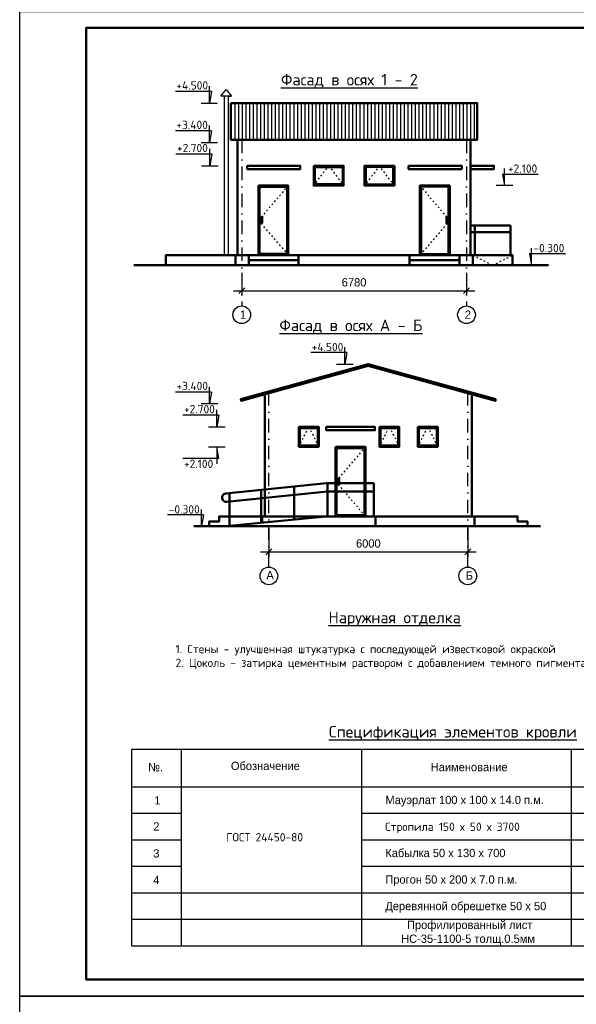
# Model space of a CAD drawing. Header units: millimetres. Extents: x 276090 to 4504742, y 101177 to 478412.
# Tile 2 of 43: x 286610 to 303399, y 130627 to 160327. Entities that reach past the tile are written whole.
import ezdxf

# ---------------------------------------------------------------- set-up
doc = ezdxf.new("R2010")
doc.units = ezdxf.units.MM
doc.header["$LTSCALE"] = 8
doc.linetypes.add('ACAD_ISO03W100', pattern=[30, 12, -18])
doc.linetypes.add('DASHDOT2', pattern=[12.7, 6.35, -3.175, 0, -3.175])
doc.layers.add('стен', color=7, linetype='Continuous')
doc.styles.add('V@ler@Live', font='isocpeui.ttf', dxfattribs={"height": 250})
doc.dimstyles.new('ISO-25', dxfattribs={"dimtxt": 250, "dimasz": 250, "dimexe": 150, "dimexo": 300, "dimgap": 125, "dimtad": 1, "dimtxsty": 'Standard', "dimblk": 'OBLIQUE', "dimcen": 2.5, "dimdle": 250, "dimadec": 0, "dimazin": 0, "dimtfac": 1, "dimtmove": 0, "dimatfit": 3, "dimldrblk": 'OBLIQUE', "dimfxl": 1, "dimarcsym": 0})

# ---------------------------------------------------------------- blocks, each defined once
blk = doc.blocks.new('_Oblique')
at = {"color": 0, "linetype": 'ByBlock', "lineweight": -2}
blk.add_line((-0.5, -0.5), (0.5, 0.5), dxfattribs=at)
blk = doc.blocks.new('*D232')
at = {"color": 0, "linetype": 'ByBlock', "lineweight": -2, "ltscale": 8, "transparency": 16777216}
for p, q in [((293307, 152692), (293307, 152003)), ((300087, 152692), (300087, 152003)), ((293057, 152153), (300337, 152153))]:
    blk.add_line(p, q, dxfattribs=at)
at = {"layer": 'Defpoints', "color": 0, "linetype": 'ByBlock', "lineweight": -2, "ltscale": 8, "transparency": 16777216}
for p in [(293307, 152842), (300087, 152842), (300087, 152153)]:
    blk.add_point(p, dxfattribs=at)
at = {"color": 0, "linetype": 'ByBlock', "lineweight": -2, "ltscale": 8, "transparency": 16777216, "xscale": 180, "yscale": 180, "zscale": 180, "rotation": 180}
blk.add_blockref('_Oblique', (293307, 152153), dxfattribs=at)
at = {"color": 0, "linetype": 'ByBlock', "lineweight": -2, "ltscale": 8, "transparency": 16777216, "xscale": 180, "yscale": 180, "zscale": 180}
blk.add_blockref('_Oblique', (300087, 152153), dxfattribs=at)
at = {"color": 0, "linetype": 'ByBlock', "lineweight": -2, "ltscale": 8, "transparency": 16777216, "insert": (296697, 152403), "char_height": 250, "attachment_point": 5}
blk.add_mtext('6780', dxfattribs=at)
blk = doc.blocks.new('*D238')
at = {"color": 0, "linetype": 'ByBlock', "lineweight": -2, "ltscale": 8, "transparency": 16777216}
for p, q in [((294126, 144989), (294126, 144126)), ((300126, 144989), (300126, 144126)), ((293876, 144276), (300376, 144276))]:
    blk.add_line(p, q, dxfattribs=at)
at = {"layer": 'Defpoints', "color": 0, "linetype": 'ByBlock', "lineweight": -2, "ltscale": 8, "transparency": 16777216}
for p in [(294126, 145139), (300126, 145139), (300126, 144276)]:
    blk.add_point(p, dxfattribs=at)
at = {"color": 0, "linetype": 'ByBlock', "lineweight": -2, "ltscale": 8, "transparency": 16777216, "xscale": 180, "yscale": 180, "zscale": 180, "rotation": 180}
blk.add_blockref('_Oblique', (294126, 144276), dxfattribs=at)
at = {"color": 0, "linetype": 'ByBlock', "lineweight": -2, "ltscale": 8, "transparency": 16777216, "xscale": 180, "yscale": 180, "zscale": 180}
blk.add_blockref('_Oblique', (300126, 144276), dxfattribs=at)
at = {"color": 0, "linetype": 'ByBlock', "lineweight": -2, "ltscale": 8, "transparency": 16777216, "insert": (297126, 144526), "char_height": 250, "attachment_point": 5}
blk.add_mtext('6000', dxfattribs=at)

msp = doc.modelspace()

# ---------------------------------------------------------------- hatches: boundary and pattern name
at = {"layer": 'стен', "linetype": 'ByBlock', "lineweight": -2, "ltscale": 8}
h = msp.add_hatch(dxfattribs=at)
h.set_pattern_fill('ANSI31', color=86, scale=35, angle=45)
h.set_pattern_definition([(90, (-57493.24, 17064.12), (-111.125, 0), [])])
h.paths.add_polyline_path([(292981.851, 157812.491), (300411.851, 157812.491), (300411.851, 156707.366), (292981.851, 156707.366)])

# ---------------------------------------------------------------- linework, layer by layer
at = {"ltscale": 8}
for p, q in [((292330.854, 157812.491), (292330.854, 158324.873)), ((292392.8, 158162.491), (291308.59, 158162.491)), ((292392.8, 158162.491), (292330.854, 157812.491)), ((292080.854, 157812.491), (292580.854, 157812.491)), ((292330.854, 156621.908), (292330.854, 157134.29)), ((292392.8, 156971.908), (291308.59, 156971.908)), ((292392.8, 156971.908), (292330.854, 156621.908)), ((292080.854, 156621.908), (292580.854, 156621.908)), ((292405.41, 156271.908), (291321.199, 156271.908)), ((292343.464, 155921.908), (292343.464, 156434.29)), ((292405.41, 156271.908), (292343.464, 155921.908)), ((292093.464, 155921.908), (292593.464, 155921.908)), ((301168.953, 155671.908), (302253.163, 155671.908)), ((301168.953, 155671.908), (301230.898, 155321.908)), ((301230.898, 155321.908), (301230.898, 155834.29)), ((301480.898, 155321.908), (300980.898, 155321.908)), ((301987.223, 153271.908), (303071.433, 153271.908)), ((301987.223, 153271.908), (302049.169, 152921.908)), ((302049.169, 152921.908), (302049.169, 153434.29)), ((296476.164, 150285.419), (295391.954, 150285.419)), ((296414.219, 149935.419), (296414.219, 150447.802)), ((296476.164, 150285.419), (296414.219, 149935.419)), ((296164.219, 149935.419), (296664.219, 149935.419)), ((292395.519, 149094.836), (291311.308, 149094.836)), ((292333.573, 148744.836), (292333.573, 149257.218)), ((292395.519, 149094.836), (292333.573, 148744.836)), ((292083.573, 148744.836), (292583.573, 148744.836)), ((292554.994, 148044.836), (292554.994, 148557.218)), ((292616.94, 148394.836), (291532.73, 148394.836)), ((292616.94, 148394.836), (292554.994, 148044.836)), ((292304.994, 148044.836), (292804.994, 148044.836)), ((292304.994, 147444.836), (292804.994, 147444.836)), ((292554.994, 147444.836), (292554.994, 146932.454)), ((292616.94, 147094.836), (292554.994, 147444.836)), ((292616.94, 147094.836), (291532.73, 147094.836)), ((292095.237, 145044.836), (292095.237, 145557.218)), ((292157.182, 145394.836), (291072.972, 145394.836)), ((292157.182, 145394.836), (292095.237, 145044.836))]:
    msp.add_line(p, q, dxfattribs=at)
at = {"lineweight": -3}
for p, q in [((292675.437, 158021.908), (292835.437, 158221.908)), ((292895.437, 158021.908), (292675.437, 158021.908)), ((292995.437, 158021.908), (292675.437, 158021.908)), ((292775.437, 158021.908), (292775.437, 153221.908)), ((292835.437, 158221.908), (292995.437, 158021.908)), ((292895.437, 158021.908), (292995.437, 158021.908)), ((292895.437, 158021.908), (292895.437, 153221.908)), ((289995.561, 132390.271), (289995.561, 138321.621)), ((289995.561, 138321.621), (308495.561, 138321.621)), ((291495.561, 132390.271), (291495.561, 138321.621)), ((296929.615, 132390.271), (296929.615, 138321.621)), ((303255.791, 132390.271), (303255.791, 138321.621)), ((289995.561, 137190.271), (308495.561, 137190.271)), ((289995.561, 136390.271), (291495.561, 136390.271)), ((296929.615, 136390.271), (308495.561, 136390.271)), ((289995.561, 135590.271), (291495.561, 135590.271)), ((296929.615, 135590.271), (308495.561, 135590.271)), ((289995.561, 134790.271), (291495.561, 134790.271)), ((296929.615, 134790.271), (308495.561, 134790.271)), ((289995.561, 133990.271), (308495.561, 133990.271)), ((289995.561, 133190.271), (308495.561, 133190.271)), ((289995.561, 132390.271), (308495.561, 132390.271)), ((328610.446, 130876.856), (286610.446, 130876.856))]:
    msp.add_line(p, q, dxfattribs=at)
at = {"linetype": 'ByBlock', "lineweight": 50, "ltscale": 8}
for p, q in [((293181.851, 156707.366), (293181.851, 153221.908)), ((300211.851, 156707.366), (300211.851, 153221.908)), ((293116.851, 153221.908), (293116.851, 152921.908)), ((293116.851, 153221.908), (300276.851, 153221.908)), ((293521.851, 153071.908), (295021.851, 153071.908)), ((299871.851, 153071.908), (298371.851, 153071.908)), ((300276.851, 153221.908), (300276.851, 152921.908)), ((290057.445, 152921.908), (302555.33, 152921.908))]:
    msp.add_line(p, q, dxfattribs=at)
at = {"color": 1, "linetype": 'DASHDOT2', "lineweight": -2, "ltscale": 8}
for p, q in [((293306.851, 156707.366), (293306.851, 151691.777)), ((300086.851, 156707.366), (300086.851, 151691.777)), ((294125.532, 143814.706), (294125.532, 149060.026)), ((300125.532, 143814.706), (300125.532, 149060.026))]:
    msp.add_line(p, q, dxfattribs=at)
at = {"color": 144, "linetype": 'ByBlock', "lineweight": 50, "ltscale": 8}
for p, q in [((301416.851, 154121.908), (300211.851, 154121.908)), ((301416.851, 153921.908), (300211.851, 153921.908)), ((300336.851, 153221.908), (300336.851, 154121.908)), ((301416.851, 153221.908), (301416.851, 154121.908)), ((295866.189, 146342.443), (292826.931, 146034.731)), ((293890.53, 145150.43), (293890.53, 146142.416)), ((294890.53, 145248.673), (294890.53, 146243.662)), ((295866.189, 146342.443), (297290.53, 146342.443)), ((295890.53, 145344.836), (295890.53, 146342.443)), ((297290.53, 145344.836), (297290.53, 146342.443)), ((295890.53, 146094.836), (292852.253, 145787.224)), ((292940.53, 145054.836), (292940.53, 146046.232)), ((295890.53, 146094.836), (297290.53, 146094.836))]:
    msp.add_line(p, q, dxfattribs=at)
at = {"lineweight": 50}
for p, q in [((294000.532, 149025.711), (294000.532, 145344.836)), ((300250.532, 149025.711), (300250.532, 145344.836)), ((292840.53, 145044.836), (295840.53, 145344.836)), ((294325.532, 145344.836), (299925.532, 145344.836)), ((297340.53, 145044.836), (297340.53, 145344.836))]:
    msp.add_line(p, q, dxfattribs=at)
at = {"lineweight": 50, "ltscale": 8}
msp.add_line((302318.444, 145044.836), (291865.781, 145044.836), dxfattribs=at)
at = {"lineweight": -3}
for points in [[(286610.446, 130876.856), (286610.446, 160576.856), (328610.446, 160576.856), (328610.446, 130876.856)], [(286610.446, 101176.856), (286610.446, 130876.856), (328610.446, 130876.856), (328610.446, 101176.856)]]:
    msp.add_lwpolyline(points, close=True, dxfattribs=at)
at = {"lineweight": 50}
for points in [[(328110.446, 131376.856), (288610.446, 131376.856), (288610.446, 160076.856), (328110.446, 160076.856), (328110.446, 131376.856)], [(293925.532, 145153.336), (293925.532, 145344.836), (300325.532, 145344.836), (300325.532, 145044.836), (293925.532, 145044.836)]]:
    msp.add_lwpolyline(points, dxfattribs=at)
at = {"linetype": 'ByBlock', "lineweight": 50, "ltscale": 8}
for points in [[(292981.851, 157812.491), (300411.851, 157812.491), (300411.851, 156707.366), (292981.851, 156707.366)], [(293471.851, 155921.908), (293471.851, 155821.908), (295071.851, 155821.908), (295071.851, 155921.908)], [(295481.851, 155921.908), (296381.851, 155921.908), (296381.851, 155321.908), (295481.851, 155321.908)], [(297911.851, 155921.908), (297011.851, 155921.908), (297011.851, 155321.908), (297911.851, 155321.908)], [(298341.851, 155921.908), (298341.851, 155821.908), (299941.851, 155821.908), (299941.851, 155921.908)], [(300211.851, 155921.908), (300211.851, 155821.908), (300911.851, 155821.908), (300911.851, 155921.908)], [(293811.851, 155321.908), (294711.851, 155321.908), (294711.851, 153221.908), (293811.851, 153221.908)], [(299581.851, 155321.908), (298681.851, 155321.908), (298681.851, 153221.908), (299581.851, 153221.908)], [(291017.167, 152921.908), (293116.851, 152921.908), (293116.851, 153221.908), (291017.167, 153221.908)], [(293521.851, 153221.908), (295021.851, 153221.908), (295021.851, 152921.908), (293521.851, 152921.908)], [(299871.851, 153221.908), (298371.851, 153221.908), (298371.851, 152921.908), (299871.851, 152921.908)], [(300276.851, 153221.908), (301476.851, 153221.908), (301476.851, 152921.908), (300276.851, 152921.908)], [(295030.532, 148044.836), (295630.532, 148044.836), (295630.532, 147444.836), (295030.532, 147444.836)], [(295857.303, 148044.836), (295857.303, 147944.836), (297323.757, 147944.836), (297323.757, 148044.836)], [(297460.532, 148044.836), (298060.532, 148044.836), (298060.532, 147444.836), (297460.532, 147444.836)], [(298620.532, 148044.836), (299220.532, 148044.836), (299220.532, 147444.836), (298620.532, 147444.836)], [(296140.53, 147444.836), (297040.53, 147444.836), (297040.53, 145344.836), (296140.53, 145344.836)]]:
    msp.add_lwpolyline(points, close=True, dxfattribs=at)
at = {"linetype": 'ACAD_ISO03W100', "lineweight": -2, "ltscale": 0.5}
for points in [[(295481.851, 155321.908), (295931.851, 155921.908), (296381.851, 155321.908)], [(297911.851, 155321.908), (297461.851, 155921.908), (297011.851, 155321.908)], [(294711.851, 155321.908), (293811.851, 154271.908), (294711.851, 153221.908)], [(298681.851, 155321.908), (299581.851, 154271.908), (298681.851, 153221.908)], [(300276.851, 153221.908), (300876.851, 152921.908), (301476.851, 153221.908)], [(295030.532, 147444.836), (295330.532, 148044.836), (295630.532, 147444.836)], [(297460.532, 147444.836), (297760.532, 148044.836), (298060.532, 147444.836)], [(298620.532, 147444.836), (298920.532, 148044.836), (299220.532, 147444.836)], [(297040.53, 147444.836), (296140.53, 146394.836), (297040.53, 145344.836)]]:
    msp.add_lwpolyline(points, dxfattribs=at)
at = {"linetype": 'ByBlock', "lineweight": -2, "ltscale": 8}
for points in [[(295531.851, 155871.908), (296331.851, 155871.908), (296331.851, 155371.908), (295531.851, 155371.908)], [(297861.851, 155871.908), (297061.851, 155871.908), (297061.851, 155371.908), (297861.851, 155371.908)], [(293861.851, 155271.908), (294661.851, 155271.908), (294661.851, 153271.908), (293861.851, 153271.908)], [(299531.851, 155271.908), (298731.851, 155271.908), (298731.851, 153271.908), (299531.851, 153271.908)], [(293901.886, 154386.722), (293930.698, 154386.722), (293930.698, 154184.801), (293901.886, 154184.801)], [(299491.815, 154386.722), (299463.003, 154386.722), (299463.003, 154184.801), (299491.815, 154184.801)], [(295080.532, 147994.836), (295580.532, 147994.836), (295580.532, 147494.836), (295080.532, 147494.836)], [(297510.532, 147994.836), (298010.532, 147994.836), (298010.532, 147494.836), (297510.532, 147494.836)], [(298670.532, 147994.836), (299170.532, 147994.836), (299170.532, 147494.836), (298670.532, 147494.836)], [(296190.53, 147394.836), (296990.53, 147394.836), (296990.53, 145394.836), (296190.53, 145394.836)], [(296230.565, 146509.65), (296259.378, 146509.65), (296259.378, 146307.73), (296230.565, 146307.73)]]:
    msp.add_lwpolyline(points, close=True, dxfattribs=at)
at = {"color": 86, "linetype": 'ByBlock', "lineweight": 50, "ltscale": 8}
msp.add_lwpolyline([(300975.629, 148878.511), (300962.393, 148830.295), (297125.532, 149883.57), (293288.671, 148830.295), (293275.435, 148878.511), (297125.532, 149935.419)], close=True, dxfattribs=at)
at = {"lineweight": 50, "ltscale": 8}
for points in [[(293925.532, 145344.836), (292625.532, 145344.836), (292625.532, 145194.836), (292325.532, 145194.836), (292325.532, 145044.836)], [(300325.532, 145344.836), (301625.532, 145344.836), (301625.532, 145194.836), (301925.532, 145194.836), (301925.532, 145044.836)]]:
    msp.add_lwpolyline(points, dxfattribs=at)
at = {"lineweight": -3}
for centre in [(293306.851, 151425.197), (300086.851, 151425.197), (294125.532, 143548.126), (300125.532, 143548.126)]:
    msp.add_circle(centre, 266.58, dxfattribs=at)
at = {"color": 144, "linetype": 'ByBlock', "lineweight": 50, "ltscale": 8}
msp.add_arc((292840.083, 145911.028), 124.4, 95.6144271, 275.6144271, dxfattribs=at)

# ---------------------------------------------------------------- texts
at = {"lineweight": -3, "style": 'V@ler@Live'}
for s, insert, char_height, width, attachment_point in [('{\\fISOCPEUR|b1|i0|c204|p34;\\LФасад в осях \\fISOCPEUR|b1|i0|c238|p34;1 - 2}', (298617.329, 158692.771), 350, 4465.27197, 3), ('{\\fISOCPEUR|b1|i0|c204|p34;\\LФасад в осях А\\fISOCPEUR|b1|i0|c238|p34; - \\fISOCPEUR|b1|i0|c204|p34;Б}', (298758.127, 151283.427), 350, 4465.27197, 3), ('{\\fISOCPEUR|b0|i0|c204|p34;                             \\fISOCPEUR|b1|i0|c204|p34;\\H1.4x;\\LНаружная отделка\\P\\fISOCPEUR|b0|i0|c204|p34;\\H0.71429x;\\l\\P\\fISOCPEUR|b0|i0|c238|p34;1. \\fISOCPEUR|b0|i0|c204|p34;Стены - улучшенная штукатурка с последующей известковой окраской        86.80 м²\\fISOCPEUR|b0|i0|c238|p34;.\\P2. \\fISOCPEUR|b0|i0|c204|p34;Цоколь \\fISOCPEUR|b0|i0|c238|p34;-\\fISOCPEUR|b0|i0|c204|p34; затирка цементным раствором с добавлением темного пигмента\\fISOCPEUR|b0|i0|c238|p34;.\\fISOCPEUR|b0|i0|c204|p34;   8.12 м²\\fISOCPEUR|b0|i0|c238|p34;. }', (291311.089, 142468.891), 250, 14672.98906, 1), ('{\\fISOCPEUR|b1|i0|c204|p34;\\LСпецификация элементов кровли}', (295937.108, 139024.572), 350, 7965.01835, 1), ('{\\fISOCPEUR|b0|i0|c204|p34;Стропила \\fISOCPEUR|b0|i0|c238|p34;150 \\fISOCPEUR|b0|i0|c204|p34;х \\fISOCPEUR|b0|i0|c238|p34;50 \\fISOCPEUR|b0|i0|c204|p34;х \\fISOCPEUR|b0|i0|c238|p34;3\\fISOCPEUR|b0|i0|c204|p34;7\\fISOCPEUR|b0|i0|c238|p34;00}', (297632.915, 136107.8), 250, 5391.06232, 1), ('{\\fISOCPEUR|b0|i0|c204|p34;ГОСТ 24450-80}', (292840.17, 135791.717), 250, 2868.51613, 1)]:
    msp.add_mtext(s, dxfattribs=dict(at, insert=insert, char_height=char_height, width=width, attachment_point=attachment_point))
at = {"char_height": 250, "width": 1252.82096, "style": 'V@ler@Live'}
for s, insert, attachment_point in [('{\\fISOCPEUR|b0|i0|c204|p34;+4.5\\fISOCPEUR|b0|i0|c238|p34;00}', (291336.526, 158470.578), 1), ('{\\fISOCPEUR|b0|i0|c204|p34;+3.4\\fISOCPEUR|b0|i0|c238|p34;00}', (291336.526, 157279.994), 1), ('{\\fISOCPEUR|b0|i0|c204|p34;+2.7\\fISOCPEUR|b0|i0|c238|p34;00}', (291353.942, 156332.012), 7), ('{\\fISOCPEUR|b0|i0|c204|p34;+2.1\\fISOCPEUR|b0|i0|c238|p34;00}', (302220.42, 155961.803), 3), ('{\\fISOCPEUR|b0|i0|c204|p34;-0.3\\fISOCPEUR|b0|i0|c238|p34;00}', (303038.691, 153561.803), 3), ('{\\fISOCPEUR|b0|i0|c204|p34;+4.5\\fISOCPEUR|b0|i0|c238|p34;00}', (295415.685, 150579.097), 1), ('{\\fISOCPEUR|b0|i0|c204|p34;+3.4\\fISOCPEUR|b0|i0|c238|p34;00}', (291339.245, 149402.923), 1), ('{\\fISOCPEUR|b0|i0|c204|p34;+2.7\\fISOCPEUR|b0|i0|c238|p34;00}', (291565.472, 148454.941), 7), ('{\\fISOCPEUR|b0|i0|c204|p34;+2.1\\fISOCPEUR|b0|i0|c238|p34;00}', (291565.472, 146804.941), 7), ('{\\fISOCPEUR|b0|i0|c204|p34;-0.3\\fISOCPEUR|b0|i0|c238|p34;00}', (291105.715, 145679.352), 1)]:
    msp.add_mtext(s, dxfattribs=dict(at, insert=insert, attachment_point=attachment_point))
at = {"lineweight": -3, "char_height": 250, "attachment_point": 1}
for s, insert, width in [('1', (293253.608, 151555.087), 140.97526), ('2', (300033.608, 151555.087), 140.97526), ('A', (294050.764, 143697.987), 140.97526), ('Б', (300061.121, 143684.96), 140.97526), ('№.', (290483.749, 137906.327), 438.19224), ('Обозначение', (292980.821, 137942.857), 2518.16011), ('Наименование', (299005.866, 137907.914), 2518.16011), ('Мауэрлат 100 х 100 х 14.0 п.м.', (297642.799, 136915.567), 5391.06232), ('1', (290671.388, 136905.05), 281.95051), ('2', (290640.427, 136116.622), 281.95051), ('3', (290640.427, 135302.562), 281.95051), ('Кабылка 50 х 130 х 700', (297637.874, 135316.362), 5875.07334), ('\\pi823.00462;Профилированный лист \\P\\pi645.82659;НС-35-1100-5 толщ.0.5мм', (297468.874, 133146.883), 5378.96378)]:
    msp.add_mtext(s, dxfattribs=dict(at, insert=insert, width=width))
at = {"char_height": 250, "attachment_point": 1}
for s, insert, width in [('4', (290640.427, 134502.562), 281.95051), ('Прогон 50 х 200 х 7.0 п.м. ', (297637.874, 134516.362), 5875.07334), ('Деревянной обрешетке 50 х 50', (297637.874, 133716.362), 5875.07334)]:
    msp.add_mtext(s, dxfattribs=dict(at, insert=insert, width=width))

# ---------------------------------------------------------------- dimensions: what is measured, and where the dimension line sits
at = {"linetype": 'ByBlock', "lineweight": -2, "ltscale": 8}
for base, p1, p2, picture, middle in [((300086.851, 152152.822), (293306.851, 152842.22), (300086.851, 152842.22), '*D232', (296696.851, 152402.822)), ((300125.532, 144275.751), (294125.532, 145139.489), (300125.532, 145139.489), '*D238', (297125.532, 144525.751))]:
    dim = msp.add_linear_dim(base=base, p1=p1, p2=p2, dimstyle='ISO-25', override={"dimasz": 180, "dimexo": 150, "dimdec": 0, "dimtdec": 0, "dimfxl": 1.25}, dxfattribs=at)
    dim.commit()
    dim.dimension.update_dxf_attribs({"geometry": picture, "text_midpoint": middle})

doc.saveas('drawing.dxf')
